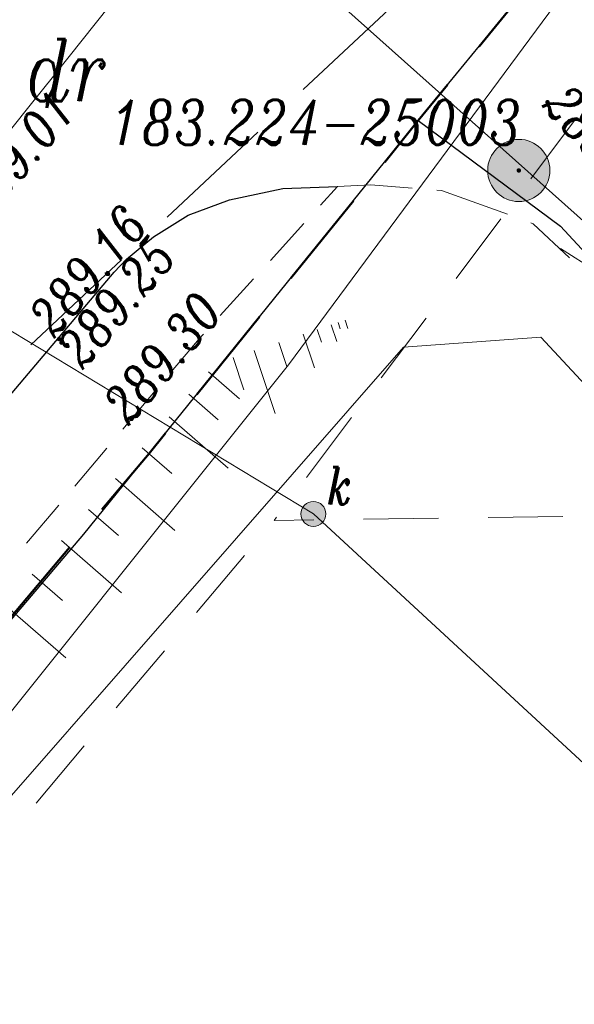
# Model space of a CAD drawing. Header units: metres. Extents: x -1 to 7476305, y 0 to 5497191.
# Tile 61 of 115: x 7475157 to 7475168, y 5496854 to 5496873. Entities that reach past the tile are written whole.
import ezdxf

# ---------------------------------------------------------------- set-up
doc = ezdxf.new("R2010")
doc.units = ezdxf.units.M
for name, pattern in [('420-500', [1.5, 1, -0.5]), ('EGBO02-500', [2.5, 1.5, -1]), ('HIDDEN', [0.375, 0.25, -0.125]), ('KTCR02-500', [1.5, 1, -0.5]), ('KTJZ01-500', [2, 1.5, -0.5])]:
    doc.linetypes.add(name, pattern=pattern)
for name, color, linetype, lineweight, true_color in [('BUBZ01_1', 7, 'Continuous', 5, 0x0a0909), ('EGBD03', 7, 'Continuous', 5, 0x0a0909), ('EGBK02', 7, 'Continuous', 5, 0x0a0909), ('EGBO02', 7, 'Continuous', 5, 0x0a0909), ('KTCR02', 7, 'Continuous', 5, 0x0a0909), ('KTJZ01', 7, 'Continuous', 5, 0x0a0909), ('KTKR01', 7, 'Continuous', 5, 0x0a0909), ('KTOK05_01', 7, 'Continuous', 5, 0x0a0909), ('OSSP03', 7, 'Continuous', 5, 0x0a0909), ('RTPW01', 7, 'Continuous', 5, 0x0a0909), ('RTPW02', 7, 'Continuous', 5, 0x0a0909), ('SUPG_01', 7, 'Continuous', 5, 0x0a0909), ('SUPK_01', 7, 'Continuous', 5, 0x0a0909), ('SUUS15_05_K', 7, 'Continuous', 5, 0x0a0909)]:
    doc.layers.add(name, color=color, linetype=linetype, lineweight=lineweight, true_color=true_color)
doc.layers.add('C-DROGI-SYTUACJA', color=7, linetype='Continuous')
doc.layers.add('D_Granice pasa drogowego', color=30, linetype='420-500')
doc.styles.add('Style-ITALIC_1250', font='ITALIC_1250.shx')
doc.linetypes.add('KTOK05_01-500', pattern='A,3.75,[13,dgnlstyle-rozp_2015.shx,S=0.002778,R=0,X=0,Y=0],3.75', length=7.5)

# ---------------------------------------------------------------- blocks, each defined once
blk = doc.blocks.new('SUUS15_05_K')
at = {"layer": 'SUUS15_05_K', "linetype": 'Continuous', "lineweight": 13, "true_color": 0x7a7a7a}
h = blk.add_hatch(color=8, dxfattribs=at)
edge = h.paths.add_edge_path()
edge.add_arc((0, 0), 0.25, 0, 360)
at = {"layer": 'SUUS15_05_K', "color": 36, "linetype": 'Continuous', "lineweight": 13, "true_color": 0x803300}
blk.add_circle((0, 0), 0.25, dxfattribs=at)
blk = doc.blocks.new('OSSP03')
at = {"layer": 'OSSP03', "linetype": 'Continuous', "lineweight": 13, "true_color": 0x7a7a7a}
h = blk.add_hatch(color=8, dxfattribs=at)
edge = h.paths.add_edge_path()
edge.add_arc((0, 0), 0.625, 0, 360)
at = {"layer": 'OSSP03', "linetype": 'Continuous', "lineweight": 13, "true_color": 0x0a0909}
h = blk.add_hatch(color=18, dxfattribs=at)
edge = h.paths.add_edge_path()
edge.add_arc((0, 0), 0.045, 0, 360)
at = {"layer": 'OSSP03', "color": 18, "linetype": 'Continuous', "lineweight": 13, "true_color": 0x0a0909}
blk.add_circle((0, 0), 0.625, dxfattribs=at)
blk = doc.blocks.new('RTPW02')
at = {"layer": 'RTPW02', "linetype": 'Continuous', "lineweight": 13, "true_color": 0x0a0909}
h = blk.add_hatch(color=18, dxfattribs=at)
edge = h.paths.add_edge_path()
edge.add_arc((0, 0), 0.045, 0, 360)
blk = doc.blocks.new('MDCP_klauzula')
at = {"layer": 'BUBZ01_1', "color": 252, "linetype": 'Continuous', "lineweight": 18}
for p, q in [((7475163.683, 5496866.992), (7475163.57, 5496867.329)), ((7475163.753, 5496867.25), (7475163.711, 5496867.376)), ((7475163.907, 5496867.255), (7475163.851, 5496867.423)), ((7475163.234, 5496866.468), (7475163.009, 5496867.141)), ((7475163.374, 5496866.983), (7475163.289, 5496867.235)), ((7475162.679, 5496866.493), (7475162.517, 5496866.977)), ((7475162.448, 5496865.55), (7475162.026, 5496866.812)), ((7475161.82, 5496866.026), (7475161.604, 5496866.671)), ((7475161.728, 5496865.842), (7475161.106, 5496866.384)), ((7475161.303, 5496865.418), (7475160.712, 5496865.933)), ((7475161.505, 5496864.449), (7475160.319, 5496865.481)), ((7475160.374, 5496864.341), (7475159.778, 5496864.86)), ((7475160.433, 5496863.198), (7475159.238, 5496864.239)), ((7475159.297, 5496863.095), (7475158.697, 5496863.617)), ((7475159.362, 5496861.946), (7475158.156, 5496862.996)), ((7475158.172, 5496861.791), (7475157.566, 5496862.319)), ((7475158.242, 5496860.638), (7475157.025, 5496861.698))]:
    blk.add_line(p, q, dxfattribs=at)
at = {"layer": 'EGBD03', "color": 96, "linetype": 'Continuous', "lineweight": 30, "flags": 128}
for points in [[(7475165.321, 5496871.433), (7475168.549, 5496875.377), (7475173.18, 5496871.53), (7475175.6, 5496874.35), (7475173.94, 5496878.94), (7475182.26, 5496888.46), (7475182.26, 5496888.46), (7475200.297, 5496871.007)], [(7475120.064, 5496824.042), (7475130.991, 5496833.37), (7475144.36, 5496846.35), (7475158.604, 5496863.121), (7475165.321, 5496871.433), (7475168.18, 5496869.31), (7475184.154, 5496852.062)]]:
    blk.add_lwpolyline(points, dxfattribs=at)
at = {"layer": 'EGBO02', "color": 252, "linetype": 'EGBO02-500', "lineweight": 18}
blk.add_line((7475152.816, 5496851.985), (7475162.425, 5496863.399), dxfattribs=at)
at = {"layer": 'EGBO02', "color": 252, "linetype": 'EGBO02-500', "lineweight": 18, "flags": 128}
for points in [[(7475310.722, 5497088.786), (7475293.365, 5497073.57), (7475280.887, 5497061.635), (7475269.087, 5497050.145), (7475260.656, 5497040.742), (7475252.665, 5497026.697), (7475247.491, 5497016.342), (7475242.529, 5497005.703), (7475231.803, 5496984.157), (7475223.059, 5496966.836), (7475208.823, 5496940.062), (7475188.311, 5496901.265), (7475181.318, 5496888.389), (7475171.576, 5496875.579), (7475162.425, 5496863.399)], [(7475182.008, 5496849.543), (7475169.454, 5496863.496), (7475162.425, 5496863.399)]]:
    blk.add_lwpolyline(points, dxfattribs=at)
at = {"layer": 'KTCR02', "color": 252, "linetype": 'KTCR02-500', "lineweight": 18, "flags": 128}
blk.add_lwpolyline([(7475114.805, 5496819.205), (7475116.53, 5496820.77), (7475120.11, 5496823.86), (7475119.87, 5496824.19), (7475121.36, 5496825.45), (7475124.15, 5496828.04), (7475127.95, 5496831.59), (7475132.86, 5496836.36), (7475138.62, 5496842.14), (7475143.52, 5496847.2), (7475145.6, 5496849.43), (7475149.48, 5496853.74), (7475155.06, 5496860.11), (7475160.92, 5496867.05), (7475163.7, 5496870.11)], dxfattribs=at)
at = {"layer": 'KTJZ01', "color": 252, "linetype": 'KTJZ01-500', "lineweight": 18, "flags": 128}
for points in [[(7475163.7, 5496870.11), (7475164.37, 5496870.14), (7475165.79, 5496870.03), (7475167.63, 5496869.36), (7475168.36, 5496868.674)], [(7475184.519, 5496852.491), (7475182.577, 5496854.618), (7475171.613, 5496866.676), (7475168.18, 5496868.86)]]:
    blk.add_lwpolyline(points, dxfattribs=at)
at = {"layer": 'KTKR01', "color": 252, "linetype": 'Continuous', "lineweight": 18, "flags": 128}
blk.add_lwpolyline([(7475101.86, 5496811.91), (7475106.85, 5496815.81), (7475111.5, 5496819.66), (7475114.76, 5496822.5), (7475119.79, 5496827.02), (7475122.76, 5496829.69), (7475126.43, 5496833.14), (7475131.48, 5496838.01), (7475137.18, 5496843.68), (7475137.89, 5496844.4), (7475141.35, 5496848.02), (7475142.03, 5496848.8), (7475144.07, 5496850.97), (7475147.78, 5496855.12), (7475153.39, 5496861.5), (7475159.21, 5496868.39), (7475159.46, 5496868.65), (7475160, 5496869.1), (7475160.7, 5496869.53), (7475161.53, 5496869.84), (7475162.6, 5496870.07), (7475163.7, 5496870.11)], dxfattribs=at)
at = {"layer": 'KTOK05_01', "color": 252, "linetype": 'KTOK05_01-500', "lineweight": 18, "flags": 128}
blk.add_lwpolyline([(7475122.414, 5496822.339), (7475139.326, 5496838.418), (7475144.669, 5496843.944), (7475148.115, 5496847.748), (7475151.551, 5496851.482), (7475165.023, 5496866.878), (7475167.783, 5496867.081), (7475181.41, 5496852.427), (7475181.882, 5496850.077)], dxfattribs=at)
at = {"layer": 'SUPG_01', "color": 52, "linetype": 'Continuous', "lineweight": 13, "true_color": 0xbebf00, "flags": 128}
blk.add_lwpolyline([(7475219.985, 5496961.641), (7475214.723, 5496950.856), (7475209.612, 5496940.016), (7475205.056, 5496928.915), (7475199.539, 5496918.258), (7475199.04, 5496917.21), (7475193.423, 5496906.606), (7475187.57, 5496896.13), (7475187.32, 5496895.83), (7475187.01, 5496895.53), (7475180.2, 5496889.69), (7475179.89, 5496889.45), (7475179.67, 5496889.14), (7475177.102, 5496885.735), (7475170.43, 5496876.96), (7475169.85, 5496876.174), (7475164.127, 5496868.437), (7475162.714, 5496866.527), (7475155.215, 5496857.159), (7475147.476, 5496847.987), (7475139.24, 5496839.26), (7475130.46, 5496831.08), (7475122.42, 5496824.12)], dxfattribs=at)
at = {"layer": 'SUPK_01', "color": 36, "linetype": 'Continuous', "lineweight": 13, "true_color": 0x803300}
blk.add_line((7475163.215, 5496863.531), (7475141.925, 5496876.409), dxfattribs=at)
at = {"layer": 'SUPK_01', "color": 36, "linetype": 'Continuous', "lineweight": 13, "true_color": 0x803300, "flags": 128}
for points in [[(7475139.48, 5496899.37), (7475149.43, 5496886.55), (7475185.854, 5496854.057)], [(7475163.215, 5496863.531), (7475180.4, 5496847.657)]]:
    blk.add_lwpolyline(points, dxfattribs=at)
at = {"layer": 'OSSP03', "color": 252, "linetype": 'Continuous', "lineweight": 18}
blk.add_blockref('OSSP03', (7475167.34, 5496870.43), dxfattribs=at)
at = {"layer": 'RTPW02', "color": 252, "linetype": 'Continuous', "lineweight": 18}
for p in [(7475167.916, 5496871.802), (7475158.106, 5496867.044), (7475158.155, 5496866.971), (7475159.564, 5496865.441)]:
    blk.add_blockref('RTPW02', p, dxfattribs=at)
at = {"layer": 'SUUS15_05_K', "color": 252, "linetype": 'Continuous', "lineweight": 18}
blk.add_blockref('SUUS15_05_K', (7475163.215, 5496863.531), dxfattribs=at)
at = {"layer": 'EGBK02', "color": 252, "linetype": 'Continuous', "lineweight": 18, "style": 'Style-ITALIC_1250', "width": 0.8}
blk.add_text('dr', height=1.25, dxfattribs=at).set_placement((7475157.424, 5496871.821))
at = {"layer": 'OSSP03', "color": 252, "linetype": 'Continuous', "lineweight": 18, "style": 'Style-ITALIC_1250', "width": 0.8}
blk.add_text('183.224-25003', height=0.9, dxfattribs=at).set_placement((7475159.129, 5496870.946))
at = {"layer": 'RTPW02', "color": 252, "linetype": 'Continuous', "lineweight": 18, "style": 'Style-ITALIC_1250', "width": 0.8}
for s, rotation, p in [('288.80', 312.4509, (7475167.791, 5496871.726)), ('289.01', 49.8121, (7475156.592, 5496869.357)), ('289.16', 49.8121, (7475158.009, 5496867.042)), ('289.25', 49.8121, (7475158.582, 5496866.41)), ('289.30', 49.8121, (7475159.505, 5496865.288))]:
    blk.add_text(s, height=0.75, rotation=rotation, dxfattribs=at).set_placement(p)
at = {"layer": 'SUUS15_05_K', "color": 36, "linetype": 'Continuous', "lineweight": 13, "true_color": 0x803300, "style": 'Style-ITALIC_1250', "width": 0.8}
blk.add_text('k', height=0.75, dxfattribs=at).set_placement((7475163.485, 5496863.72))

msp = doc.modelspace()

# ---------------------------------------------------------------- linework, layer by layer
at = {"layer": 'D_Granice pasa drogowego', "lineweight": 50, "ltscale": 2, "flags": 128}
msp.add_lwpolyline([(7474871.194, 5496602.021), (7474875.844, 5496605.985), (7474886.51, 5496614.328), (7474893.187, 5496619.551), (7474906.364, 5496629.859), (7474908.002, 5496630.38), (7474914.804, 5496638.74), (7474928.905, 5496651.777), (7474946.406, 5496669.552), (7474957.321, 5496680.639), (7474994.148, 5496718.045), (7475014.642, 5496738.841), (7475028.014, 5496750.844), (7475033.755, 5496755.998), (7475037.841, 5496759.479), (7475046.672, 5496767.002), (7475050.423, 5496770.198), (7475056.626, 5496775.2), (7475065.197, 5496781.478), (7475069.506, 5496784.668), (7475083.953, 5496795.64), (7475091.313, 5496801.229), (7475097.69, 5496806.073), (7475103.398, 5496810.407), (7475110.576, 5496816.081), (7475114.68, 5496819.326), (7475120.064, 5496824.042), (7475130.991, 5496833.37), (7475144.36, 5496846.35), (7475159.914, 5496864.742), (7475165.321, 5496871.433), (7475168.549, 5496875.377), (7475175.09, 5496884.328), (7475189.457, 5496903.989), (7475193.179, 5496911.075), (7475198.108, 5496920.456), (7475202.904, 5496929.586), (7475209.984, 5496944.676), (7475224.229, 5496974.661), (7475228.871, 5496985.456), (7475234.774, 5496999.181), (7475235.211, 5497000), (7475244.883, 5497018.143), (7475247.158, 5497021.622), (7475253.509, 5497032.362), (7475263.655, 5497046.357), (7475275.03, 5497059.7), (7475278.404, 5497063.267), (7475280.249, 5497065.127), (7475283.737, 5497068.192), (7475289.77, 5497074.68), (7475292.049, 5497076.649), (7475298.288, 5497082.039), (7475318.081, 5497097.784), (7475318.6, 5497101.12), (7475308.342, 5497109.277), (7475299.764, 5497105.915), (7475300.031, 5497102.685), (7475290.434, 5497094.878), (7475285.765, 5497091.08), (7475277.631, 5497083.259), (7475263.588, 5497069.572), (7475259.571, 5497065.54), (7475255.16, 5497060.7), (7475248.447, 5497051.193), (7475241.071, 5497040.575), (7475236.851, 5497034.5), (7475232.87, 5497026.192), (7475228.603, 5497017.286), (7475222.129, 5497003.773), (7475221.6, 5497002.67), (7475223.058, 5497002.07), (7475222.491, 5496999.056), (7475222.104, 5496998.239), (7475217.488, 5496988.479), (7475214.662, 5496982.503), (7475211.997, 5496976.871), (7475210.402, 5496973.497), (7475207.108, 5496966.534), (7475200.594, 5496952.761), (7475195.041, 5496942.357), (7475186.706, 5496926.741), (7475181.863, 5496917.665), (7475180.812, 5496915.697), (7475174.258, 5496906.159), (7475161.354, 5496887.311), (7475156.287, 5496881.059), (7475137.148, 5496857.357), (7475129.378, 5496848.794), (7475126.377, 5496845.473), (7475122.357, 5496841.906), (7475113.346, 5496833.897), (7475108.201, 5496829.327), (7475103.572, 5496825.562), (7475101.251, 5496823.675), (7475097.151, 5496820.343), (7475092.412, 5496817.061), (7475083.189, 5496810.712), (7475063.35, 5496796.429), (7475055.25, 5496790.597), (7475035.25, 5496773.04), (7475032.26, 5496770.67), (7475010.572, 5496750.962), (7475002.025, 5496743.149), (7474993.311, 5496735.182), (7474991.33, 5496733.29), (7474987.11, 5496729.262), (7474981.728, 5496724.125), (7474978.688, 5496721.224), (7474975.041, 5496717.744), (7474967.615, 5496710.352), (7474955.357, 5496698.026), (7474948.808, 5496691.442), (7474943.173, 5496685.776), (7474941.426, 5496684.019), (7474940.056, 5496682.642), (7474939.655, 5496682.287), (7474931.483, 5496675.053), (7474923.147, 5496667.674), (7474919.881, 5496664.783), (7474908.976, 5496655.13), (7474905.9, 5496652.407), (7474901.86, 5496653.48)], dxfattribs=at)

# ---------------------------------------------------------------- next in the draw order: block references
at = {"layer": 'RTPW01', "color": 18, "lineweight": 30, "true_color": 0x000000}
msp.add_blockref('MDCP_klauzula', (0, 0), dxfattribs=at)

# ---------------------------------------------------------------- next in the draw order: linework, layer by layer
at = {"layer": 'C-DROGI-SYTUACJA', "color": 8, "linetype": 'HIDDEN', "lineweight": -3, "ltscale": 10}
msp.add_line((7475164.834, 5496873.764), (7475123.285, 5496834.811), dxfattribs=at)
at = {"layer": 'C-DROGI-SYTUACJA', "color": 1, "linetype": 'Continuous', "lineweight": 15, "ltscale": 0.5, "flags": 128}
msp.add_lwpolyline([(7475192.33, 5496923.641, -0.078613), (7475123.285, 5496834.811)], format="xyb", dxfattribs=at)
at = {"layer": 'C-DROGI-SYTUACJA', "color": 7, "linetype": 'Continuous', "lineweight": 30}
msp.add_polyline3d([(7475101.86, 5496811.91, 289.365), (7475106.85, 5496815.81, 289.351), (7475111.5, 5496819.66, 289.401), (7475114.76, 5496822.5, 289.373), (7475119.79, 5496827.02, 289.361), (7475122.76, 5496829.69, 289.353), (7475126.43, 5496833.14, 289.393), (7475131.48, 5496838.01, 289.341), (7475137.18, 5496843.68, 289.335), (7475137.89, 5496844.4, 289.325), (7475141.35, 5496848.02, 289.279), (7475142.03, 5496848.8, 289.283), (7475144.07, 5496850.97, 289.301), (7475147.78, 5496855.12, 289.326), (7475153.39, 5496861.5, 289.237), (7475159.21, 5496868.39, 289.143), (7475159.46, 5496868.65, 289.139), (7475160, 5496869.1, 289.125), (7475160.7, 5496869.53, 289.101), (7475161.53, 5496869.84, 289.067), (7475162.6, 5496870.07, 289.019), (7475163.7, 5496870.11, 288.963)], dxfattribs=at)

doc.saveas('drawing.dxf')
